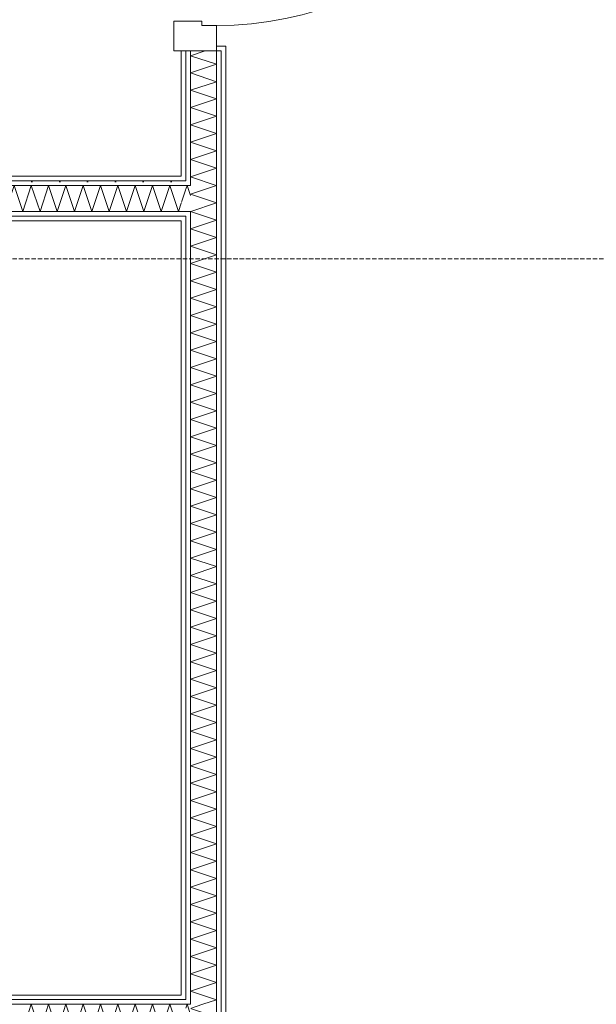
# Model space of a CAD drawing. Extents: x -7314 to 11761, y 144 to 9383.
# Tile 61 of 193: x 1279 to 1435, y 3586 to 3851. Entities that reach past the tile are written whole.
import ezdxf
from ezdxf.xclip import XClip

# ---------------------------------------------------------------- set-up
doc = ezdxf.new("R2010")
doc.units = 0
doc.header["$MEASUREMENT"] = 0
doc.header["$XCLIPFRAME"] = 0
doc.linetypes.add('Krawędzie ukryte', pattern=[68, 48, -20])
doc.linetypes.add('Wipeout_Contour', pattern=[20000, 0, -20000])
for name, color, linetype in [('FORMA - Arch 01 - 220-A Ściany', 7, 'Continuous'), ('FORMA - Arch 01 - 410-K Osie', 7, 'Continuous'), ('FORMA - Arch 02 - Strefy', 7, 'Continuous')]:
    doc.layers.add(name, color=color, linetype=linetype)
pattern_1 = [(0, (4185.3, -5972.398), (0, 7.5), [0, -7.5])]

# ---------------------------------------------------------------- blocks, each defined once
blk = doc.blocks.new('*X50')
at = {"layer": 'FORMA - Arch 01 - 220-A Ściany', "color": 7, "linetype": 'Continuous', "lineweight": 5, "ltscale": 0.025}
for p, q in [((1329.49, 3842.92), (1325.54, 3841.6)), ((1325.54, 3841.6), (1332.54, 3839.27)), ((1332.54, 3839.27), (1325.54, 3836.94)), ((1325.54, 3836.94), (1332.54, 3834.6)), ((1332.54, 3834.6), (1325.54, 3832.27)), ((1325.54, 3832.27), (1332.54, 3829.94)), ((1332.54, 3829.94), (1325.54, 3827.6)), ((1325.54, 3827.6), (1332.54, 3825.27)), ((1332.54, 3825.27), (1325.54, 3822.94)), ((1325.54, 3822.94), (1332.54, 3820.6)), ((1332.54, 3820.6), (1325.54, 3818.27)), ((1325.54, 3818.27), (1332.54, 3815.94)), ((1332.54, 3815.94), (1325.54, 3813.6)), ((1325.54, 3813.6), (1332.54, 3811.27)), ((1332.54, 3811.27), (1325.54, 3808.94)), ((1325.54, 3808.94), (1332.47, 3806.63))]:
    blk.add_line(p, q, dxfattribs=at)
blk = doc.blocks.new('*X52')
at = {"layer": 'FORMA - Arch 01 - 220-A Ściany', "color": 7, "linetype": 'Continuous', "lineweight": 5, "ltscale": 0.025}
for p, q in [((1332.54, 3806.6), (1325.54, 3804.27)), ((1332.47, 3806.63), (1332.54, 3806.6)), ((1325.54, 3804.27), (1332.54, 3801.94)), ((1332.54, 3801.94), (1325.61, 3799.63))]:
    blk.add_line(p, q, dxfattribs=at)
blk = doc.blocks.new('*X53')
at = {"layer": 'FORMA - Arch 01 - 220-A Ściany', "color": 7, "linetype": 'Continuous', "lineweight": 5, "ltscale": 0.025}
for p, q in [((1325.61, 3799.63), (1325.54, 3799.6)), ((1325.54, 3799.6), (1332.54, 3797.27)), ((1332.54, 3797.27), (1325.54, 3794.94)), ((1325.54, 3794.94), (1332.54, 3792.6)), ((1332.54, 3792.6), (1325.54, 3790.27)), ((1325.54, 3790.27), (1332.54, 3787.94)), ((1332.54, 3787.94), (1325.54, 3785.6)), ((1325.54, 3785.6), (1332.54, 3783.27)), ((1332.54, 3783.27), (1325.54, 3780.94)), ((1325.54, 3780.94), (1332.54, 3778.6)), ((1332.54, 3778.6), (1325.54, 3776.27)), ((1325.54, 3776.27), (1332.54, 3773.94)), ((1332.54, 3773.94), (1325.54, 3771.6)), ((1325.54, 3771.6), (1332.54, 3769.27)), ((1332.54, 3769.27), (1325.54, 3766.94)), ((1325.54, 3766.94), (1332.54, 3764.6)), ((1332.54, 3764.6), (1325.54, 3762.27)), ((1325.54, 3762.27), (1332.54, 3759.94)), ((1332.54, 3759.94), (1325.54, 3757.6)), ((1325.54, 3757.6), (1332.54, 3755.27)), ((1332.54, 3755.27), (1325.54, 3752.94)), ((1325.54, 3752.94), (1332.54, 3750.6)), ((1332.54, 3750.6), (1325.54, 3748.27)), ((1325.54, 3748.27), (1332.54, 3745.94)), ((1332.54, 3745.94), (1325.54, 3743.6)), ((1325.54, 3743.6), (1332.54, 3741.27)), ((1332.54, 3741.27), (1325.54, 3738.94)), ((1325.54, 3738.94), (1332.54, 3736.6)), ((1332.54, 3736.6), (1325.54, 3734.27)), ((1325.54, 3734.27), (1332.54, 3731.94)), ((1332.54, 3731.94), (1325.54, 3729.6)), ((1325.54, 3729.6), (1332.54, 3727.27)), ((1332.54, 3727.27), (1325.54, 3724.94)), ((1325.54, 3724.94), (1332.54, 3722.6)), ((1332.54, 3722.6), (1325.54, 3720.27)), ((1325.54, 3720.27), (1332.54, 3717.94)), ((1332.54, 3717.94), (1325.54, 3715.6)), ((1325.54, 3715.6), (1332.54, 3713.27)), ((1332.54, 3713.27), (1325.54, 3710.94)), ((1325.54, 3710.94), (1332.54, 3708.6)), ((1332.54, 3708.6), (1325.54, 3706.27)), ((1325.54, 3706.27), (1332.54, 3703.94)), ((1332.54, 3703.94), (1325.54, 3701.6)), ((1325.54, 3701.6), (1332.54, 3699.27)), ((1332.54, 3699.27), (1325.54, 3696.94)), ((1325.54, 3696.94), (1332.54, 3694.6)), ((1332.54, 3694.6), (1325.54, 3692.27)), ((1325.54, 3692.27), (1332.54, 3689.94)), ((1332.54, 3689.94), (1325.54, 3687.6)), ((1325.54, 3687.6), (1332.54, 3685.27)), ((1332.54, 3685.27), (1325.54, 3682.94)), ((1325.54, 3682.94), (1332.54, 3680.6)), ((1332.54, 3680.6), (1325.54, 3678.27)), ((1325.54, 3678.27), (1332.54, 3675.94)), ((1332.54, 3675.94), (1325.54, 3673.6)), ((1325.54, 3673.6), (1332.54, 3671.27)), ((1332.54, 3671.27), (1325.54, 3668.94)), ((1325.54, 3668.94), (1332.54, 3666.6)), ((1332.54, 3666.6), (1325.54, 3664.27)), ((1325.54, 3664.27), (1332.54, 3661.94)), ((1332.54, 3661.94), (1325.54, 3659.6)), ((1325.54, 3659.6), (1332.54, 3657.27)), ((1332.54, 3657.27), (1325.54, 3654.94)), ((1325.54, 3654.94), (1332.54, 3652.6)), ((1332.54, 3652.6), (1325.54, 3650.27)), ((1325.54, 3650.27), (1332.54, 3647.94)), ((1332.54, 3647.94), (1325.54, 3645.6)), ((1325.54, 3645.6), (1332.54, 3643.27)), ((1332.54, 3643.27), (1325.54, 3640.94)), ((1325.54, 3640.94), (1332.54, 3638.6)), ((1332.54, 3638.6), (1325.54, 3636.27)), ((1325.54, 3636.27), (1332.54, 3633.94)), ((1332.54, 3633.94), (1325.54, 3631.6)), ((1325.54, 3631.6), (1332.54, 3629.27)), ((1332.54, 3629.27), (1325.54, 3626.94)), ((1325.54, 3626.94), (1332.54, 3624.6)), ((1332.54, 3624.6), (1325.54, 3622.27)), ((1325.54, 3622.27), (1332.54, 3619.94)), ((1332.54, 3619.94), (1325.54, 3617.6)), ((1325.54, 3617.6), (1332.54, 3615.27)), ((1332.54, 3615.27), (1325.54, 3612.94)), ((1325.54, 3612.94), (1332.54, 3610.6)), ((1332.54, 3610.6), (1325.54, 3608.27)), ((1325.54, 3608.27), (1332.54, 3605.94)), ((1332.54, 3605.94), (1325.54, 3603.6)), ((1325.54, 3603.6), (1332.54, 3601.27)), ((1332.54, 3601.27), (1325.54, 3598.94)), ((1325.54, 3598.94), (1332.54, 3596.6)), ((1332.54, 3596.6), (1325.54, 3594.27)), ((1325.54, 3594.27), (1332.54, 3591.94)), ((1332.54, 3591.94), (1325.54, 3589.6)), ((1325.54, 3589.6), (1332.54, 3587.27)), ((1332.54, 3587.27), (1328.85, 3586.04))]:
    blk.add_line(p, q, dxfattribs=at)
blk = doc.blocks.new('*X54')
at = {"layer": 'FORMA - Arch 01 - 220-A Ściany', "color": 7, "linetype": 'Continuous', "lineweight": 5, "ltscale": 0.025}
for p, q in [((1328.85, 3586.04), (1325.54, 3584.94)), ((1325.54, 3584.94), (1332.54, 3582.6)), ((1332.54, 3582.6), (1325.54, 3580.27)), ((1325.54, 3580.27), (1329.23, 3579.04))]:
    blk.add_line(p, q, dxfattribs=at)
blk = doc.blocks.new('*X70')
at = {"layer": 'FORMA - Arch 01 - 220-A Ściany', "color": 7, "linetype": 'Continuous', "lineweight": 5, "ltscale": 0.025}
blk.add_line((1324.29, 3805.6), (1323.04, 3801.85), dxfattribs=at)
blk = doc.blocks.new('*X71')
at = {"layer": 'FORMA - Arch 01 - 220-A Ściany', "color": 7, "linetype": 'Continuous', "lineweight": 5, "ltscale": 0.025}
for p, q in [((1324.63, 3806.63), (1324.29, 3805.6)), ((1325.54, 3803.9), (1324.63, 3806.63))]:
    blk.add_line(p, q, dxfattribs=at)
blk = doc.blocks.new('*X74')
at = {"layer": 'FORMA - Arch 01 - 220-A Ściany', "color": 7, "linetype": 'Continuous', "lineweight": 5, "ltscale": 0.025}
for p, q in [((1114.63, 3806.63), (1112.74, 3800.95)), ((1116.97, 3799.63), (1114.63, 3806.63)), ((1119.3, 3806.63), (1116.97, 3799.63)), ((1121.63, 3799.63), (1119.3, 3806.63)), ((1123.97, 3806.63), (1121.63, 3799.63)), ((1126.3, 3799.63), (1123.97, 3806.63)), ((1128.63, 3806.63), (1126.3, 3799.63)), ((1130.97, 3799.63), (1128.63, 3806.63)), ((1133.3, 3806.63), (1130.97, 3799.63)), ((1135.63, 3799.63), (1133.3, 3806.63)), ((1137.97, 3806.63), (1135.63, 3799.63)), ((1140.3, 3799.63), (1137.97, 3806.63)), ((1142.63, 3806.63), (1140.3, 3799.63)), ((1144.97, 3799.63), (1142.63, 3806.63)), ((1147.3, 3806.63), (1144.97, 3799.63)), ((1149.63, 3799.63), (1147.3, 3806.63)), ((1151.97, 3806.63), (1149.63, 3799.63)), ((1154.3, 3799.63), (1151.97, 3806.63)), ((1156.63, 3806.63), (1154.3, 3799.63)), ((1158.97, 3799.63), (1156.63, 3806.63)), ((1161.3, 3806.63), (1158.97, 3799.63)), ((1163.63, 3799.63), (1161.3, 3806.63)), ((1165.97, 3806.63), (1163.63, 3799.63)), ((1168.3, 3799.63), (1165.97, 3806.63)), ((1170.63, 3806.63), (1168.3, 3799.63)), ((1172.97, 3799.63), (1170.63, 3806.63)), ((1175.3, 3806.63), (1172.97, 3799.63)), ((1177.63, 3799.63), (1175.3, 3806.63)), ((1179.97, 3806.63), (1177.63, 3799.63)), ((1182.3, 3799.63), (1179.97, 3806.63)), ((1184.63, 3806.63), (1182.3, 3799.63)), ((1186.97, 3799.63), (1184.63, 3806.63)), ((1189.3, 3806.63), (1186.97, 3799.63)), ((1191.63, 3799.63), (1189.3, 3806.63)), ((1193.97, 3806.63), (1191.63, 3799.63)), ((1196.3, 3799.63), (1193.97, 3806.63)), ((1198.63, 3806.63), (1196.3, 3799.63)), ((1200.97, 3799.63), (1198.63, 3806.63)), ((1203.3, 3806.63), (1200.97, 3799.63)), ((1205.63, 3799.63), (1203.3, 3806.63)), ((1207.97, 3806.63), (1205.63, 3799.63)), ((1210.3, 3799.63), (1207.97, 3806.63)), ((1212.63, 3806.63), (1210.3, 3799.63)), ((1214.97, 3799.63), (1212.63, 3806.63)), ((1217.3, 3806.63), (1214.97, 3799.63)), ((1219.63, 3799.63), (1217.3, 3806.63)), ((1221.97, 3806.63), (1219.63, 3799.63)), ((1224.3, 3799.63), (1221.97, 3806.63)), ((1226.63, 3806.63), (1224.3, 3799.63)), ((1228.97, 3799.63), (1226.63, 3806.63)), ((1231.3, 3806.63), (1228.97, 3799.63)), ((1233.63, 3799.63), (1231.3, 3806.63)), ((1235.97, 3806.63), (1233.63, 3799.63)), ((1238.3, 3799.63), (1235.97, 3806.63)), ((1240.63, 3806.63), (1238.3, 3799.63)), ((1242.97, 3799.63), (1240.63, 3806.63)), ((1245.3, 3806.63), (1242.97, 3799.63)), ((1247.63, 3799.63), (1245.3, 3806.63)), ((1249.97, 3806.63), (1247.63, 3799.63)), ((1252.3, 3799.63), (1249.97, 3806.63)), ((1254.63, 3806.63), (1252.3, 3799.63)), ((1256.97, 3799.63), (1254.63, 3806.63)), ((1259.3, 3806.63), (1256.97, 3799.63)), ((1261.63, 3799.63), (1259.3, 3806.63)), ((1263.97, 3806.63), (1261.63, 3799.63)), ((1266.3, 3799.63), (1263.97, 3806.63)), ((1268.63, 3806.63), (1266.3, 3799.63)), ((1270.97, 3799.63), (1268.63, 3806.63)), ((1273.3, 3806.63), (1270.97, 3799.63)), ((1275.63, 3799.63), (1273.3, 3806.63)), ((1277.97, 3806.63), (1275.63, 3799.63)), ((1280.3, 3799.63), (1277.97, 3806.63)), ((1282.63, 3806.63), (1280.3, 3799.63)), ((1284.97, 3799.63), (1282.63, 3806.63)), ((1287.3, 3806.63), (1284.97, 3799.63)), ((1289.63, 3799.63), (1287.3, 3806.63)), ((1291.97, 3806.63), (1289.63, 3799.63)), ((1294.3, 3799.63), (1291.97, 3806.63)), ((1296.63, 3806.63), (1294.3, 3799.63)), ((1298.97, 3799.63), (1296.63, 3806.63)), ((1301.3, 3806.63), (1298.97, 3799.63)), ((1303.63, 3799.63), (1301.3, 3806.63)), ((1305.97, 3806.63), (1303.63, 3799.63)), ((1308.3, 3799.63), (1305.97, 3806.63)), ((1310.63, 3806.63), (1308.3, 3799.63)), ((1312.97, 3799.63), (1310.63, 3806.63)), ((1315.3, 3806.63), (1312.97, 3799.63)), ((1317.63, 3799.63), (1315.3, 3806.63)), ((1319.97, 3806.63), (1317.63, 3799.63)), ((1322.3, 3799.63), (1319.97, 3806.63)), ((1323.04, 3801.85), (1322.3, 3799.63))]:
    blk.add_line(p, q, dxfattribs=at)
blk = doc.blocks.new('*X76')
at = {"layer": 'FORMA - Arch 01 - 220-A Ściany', "color": 7, "linetype": 'Continuous', "lineweight": 5, "ltscale": 0.025}
for p, q in [((1324.63, 3586.04), (1324.29, 3585.01)), ((1325.54, 3583.31), (1324.63, 3586.04))]:
    blk.add_line(p, q, dxfattribs=at)
blk = doc.blocks.new('*X78')
at = {"layer": 'FORMA - Arch 01 - 220-A Ściany', "color": 7, "linetype": 'Continuous', "lineweight": 5, "ltscale": 0.025}
for p, q in [((1282.63, 3586.04), (1280.3, 3579.04)), ((1284.97, 3579.04), (1282.63, 3586.04)), ((1287.3, 3586.04), (1284.97, 3579.04)), ((1289.63, 3579.04), (1287.3, 3586.04)), ((1291.97, 3586.04), (1289.63, 3579.04)), ((1294.3, 3579.04), (1291.97, 3586.04)), ((1296.63, 3586.04), (1294.3, 3579.04)), ((1298.97, 3579.04), (1296.63, 3586.04)), ((1301.3, 3586.04), (1298.97, 3579.04)), ((1303.63, 3579.04), (1301.3, 3586.04)), ((1305.97, 3586.04), (1303.63, 3579.04)), ((1308.3, 3579.04), (1305.97, 3586.04)), ((1310.63, 3586.04), (1308.3, 3579.04)), ((1312.97, 3579.04), (1310.63, 3586.04)), ((1315.3, 3586.04), (1312.97, 3579.04)), ((1317.63, 3579.04), (1315.3, 3586.04)), ((1319.97, 3586.04), (1317.63, 3579.04)), ((1322.3, 3579.04), (1319.97, 3586.04))]:
    blk.add_line(p, q, dxfattribs=at)
blk = doc.blocks.new('Rysunek_1_1', base_point=(4185.3, -5972.4))
at = {"layer": 'FORMA - Arch 01 - 220-A Ściany', "color": 7, "linetype": 'Continuous', "lineweight": 13, "ltscale": 0.025}
blk.add_arc((1332.54, 3942.12), 92.4, 270, 0, dxfattribs=at)
at = {"color": 254, "linetype": 'Wipeout_Contour', "lineweight": 0, "ltscale": 15336.034718}
blk.add_wipeout([(1335.04, 3842.92), (1333.79, 3842.92), (1333.79, 3343.58), (1335.04, 3343.58)], dxfattribs=at).dxf.layer = 'FORMA - Arch 01 - 220-A Ściany'
at = {"color": 254, "linetype": 'Wipeout_Contour', "lineweight": 0, "ltscale": 16202.681538}
blk.add_wipeout([(1323.04, 3809.13), (1323.04, 3967.19), (914.04, 3967.19), (914.04, 3809.13)], dxfattribs=at).dxf.layer = 'FORMA - Arch 02 - Strefy'
at = {"color": 254, "linetype": 'Wipeout_Contour', "lineweight": 0, "ltscale": 15454.34512}
blk.add_wipeout([(1323.04, 3588.54), (1323.04, 3797.13), (914.04, 3797.13), (914.04, 3588.54)], dxfattribs=at).dxf.layer = 'FORMA - Arch 02 - Strefy'
at = {"layer": 'FORMA - Arch 01 - 220-A Ściany', "linetype": 'Continuous', "lineweight": 5}
h = blk.add_hatch(dxfattribs=at)
h.set_pattern_fill('Gips_0001', style=0, pattern_type=2)
h.set_pattern_definition(pattern_1)
h.paths.add_polyline_path([(1335.04, 3842.92), (1333.79, 3842.92), (1333.79, 3343.58), (1335.04, 3343.58)])
at = {"color": 254, "linetype": 'Wipeout_Contour', "lineweight": 0, "ltscale": 16194.107896}
blk.add_wipeout([(1323.04, 3809.13), (1324.29, 3809.13), (1324.29, 3842.92), (1323.04, 3842.92)], dxfattribs=at).dxf.layer = 'FORMA - Arch 01 - 220-A Ściany'
at = {"color": 254, "linetype": 'Wipeout_Contour', "lineweight": 0, "ltscale": 16087.265803}
blk.add_wipeout([(1324.29, 3797.13), (1324.29, 3798.38), (1323.04, 3798.38), (1323.04, 3797.13)], dxfattribs=at).dxf.layer = 'FORMA - Arch 01 - 220-A Ściany'
at = {"layer": 'FORMA - Arch 01 - 220-A Ściany', "linetype": 'Continuous', "lineweight": 5}
h = blk.add_hatch(dxfattribs=at)
h.set_pattern_fill('Gips_0001', style=0, pattern_type=2)
h.set_pattern_definition(pattern_1)
h.paths.add_polyline_path([(1323.04, 3809.13), (1324.29, 3809.13), (1324.29, 3842.92), (1323.04, 3842.92)])
h = blk.add_hatch(dxfattribs=at)
h.set_pattern_fill('Gips_0001', style=0, pattern_type=2)
h.set_pattern_definition(pattern_1)
h.paths.add_polyline_path([(1324.29, 3797.13), (1324.29, 3798.38), (1323.04, 3798.38), (1323.04, 3797.13)])
at = {"color": 254, "linetype": 'Wipeout_Contour', "lineweight": 0, "ltscale": 15336.611121}
blk.add_wipeout([(1332.54, 3842.92), (1332.54, 3344.83), (1333.79, 3344.83), (1333.79, 3842.92)], dxfattribs=at).dxf.layer = 'FORMA - Arch 01 - 220-A Ściany'
at = {"layer": 'FORMA - Arch 01 - 220-A Ściany', "linetype": 'Continuous', "lineweight": 5}
h = blk.add_hatch(dxfattribs=at)
h.set_pattern_fill('Gips_0001', style=0, pattern_type=2)
h.set_pattern_definition(pattern_1)
h.paths.add_polyline_path([(1332.54, 3842.92), (1332.54, 3344.83), (1333.79, 3344.83), (1333.79, 3842.92)])
at = {"color": 254, "linetype": 'Wipeout_Contour', "lineweight": 0, "ltscale": 16127.876381}
blk.add_wipeout([(1324.29, 3807.88), (1324.29, 3809.13), (1323.04, 3809.13), (1323.04, 3807.88)], dxfattribs=at).dxf.layer = 'FORMA - Arch 01 - 220-A Ściany'
at = {"color": 254, "linetype": 'Wipeout_Contour', "lineweight": 0, "ltscale": 15692.191378}
blk.add_wipeout([(1324.29, 3588.54), (1324.29, 3797.13), (1323.04, 3797.13), (1323.04, 3588.54)], dxfattribs=at).dxf.layer = 'FORMA - Arch 01 - 220-A Ściany'
at = {"layer": 'FORMA - Arch 01 - 220-A Ściany', "linetype": 'Continuous', "lineweight": 5}
h = blk.add_hatch(dxfattribs=at)
h.set_pattern_fill('Gips_0001', style=0, pattern_type=2)
h.set_pattern_definition(pattern_1)
h.paths.add_polyline_path([(1324.29, 3807.88), (1324.29, 3809.13), (1323.04, 3809.13), (1323.04, 3807.88)])
h = blk.add_hatch(dxfattribs=at)
h.set_pattern_fill('Gips_0001', style=0, pattern_type=2)
h.set_pattern_definition(pattern_1)
h.paths.add_polyline_path([(1324.29, 3588.54), (1324.29, 3797.13), (1323.04, 3797.13), (1323.04, 3588.54)])
at = {"color": 254, "linetype": 'Wipeout_Contour', "lineweight": 0, "ltscale": 16193.382062}
blk.add_wipeout([(1324.29, 3842.92), (1324.29, 3807.88), (1325.54, 3807.88), (1325.54, 3842.92)], dxfattribs=at).dxf.layer = 'FORMA - Arch 01 - 220-A Ściany'
at = {"color": 254, "linetype": 'Wipeout_Contour', "lineweight": 0, "ltscale": 16093.633142}
blk.add_wipeout([(1325.54, 3798.38), (1325.54, 3799.63), (1324.29, 3799.63), (1324.29, 3798.38)], dxfattribs=at).dxf.layer = 'FORMA - Arch 01 - 220-A Ściany'
at = {"color": 254, "linetype": 'Wipeout_Contour', "lineweight": 0, "ltscale": 15297.16579}
blk.add_wipeout([(1324.29, 3587.29), (1324.29, 3588.54), (1323.04, 3588.54), (1323.04, 3587.29)], dxfattribs=at).dxf.layer = 'FORMA - Arch 01 - 220-A Ściany'
at = {"layer": 'FORMA - Arch 01 - 220-A Ściany', "linetype": 'Continuous', "lineweight": 5}
h = blk.add_hatch(dxfattribs=at)
h.set_pattern_fill('Gips_0001', style=0, pattern_type=2)
h.set_pattern_definition(pattern_1)
h.paths.add_polyline_path([(1324.29, 3842.92), (1324.29, 3807.88), (1325.54, 3807.88), (1325.54, 3842.92)])
h = blk.add_hatch(dxfattribs=at)
h.set_pattern_fill('Gips_0001', style=0, pattern_type=2)
h.set_pattern_definition(pattern_1)
h.paths.add_polyline_path([(1325.54, 3798.38), (1325.54, 3799.63), (1324.29, 3799.63), (1324.29, 3798.38)])
h = blk.add_hatch(dxfattribs=at)
h.set_pattern_fill('Gips_0001', style=0, pattern_type=2)
h.set_pattern_definition(pattern_1)
h.paths.add_polyline_path([(1324.29, 3587.29), (1324.29, 3588.54), (1323.04, 3588.54), (1323.04, 3587.29)])
at = {"color": 254, "linetype": 'Wipeout_Contour', "lineweight": 0, "ltscale": 16124.796219}
blk.add_wipeout([(1325.54, 3806.63), (1325.54, 3807.88), (1324.29, 3807.88), (1324.29, 3806.63)], dxfattribs=at).dxf.layer = 'FORMA - Arch 01 - 220-A Ściany'
at = {"color": 254, "linetype": 'Wipeout_Contour', "lineweight": 0, "ltscale": 15693.895231}
blk.add_wipeout([(1325.54, 3587.29), (1325.54, 3798.38), (1324.29, 3798.38), (1324.29, 3587.29)], dxfattribs=at).dxf.layer = 'FORMA - Arch 01 - 220-A Ściany'
at = {"layer": 'FORMA - Arch 01 - 220-A Ściany', "linetype": 'Continuous', "lineweight": 5}
h = blk.add_hatch(dxfattribs=at)
h.set_pattern_fill('Gips_0001', style=0, pattern_type=2)
h.set_pattern_definition(pattern_1)
h.paths.add_polyline_path([(1325.54, 3806.63), (1325.54, 3807.88), (1324.29, 3807.88), (1324.29, 3806.63)])
h = blk.add_hatch(dxfattribs=at)
h.set_pattern_fill('Gips_0001', style=0, pattern_type=2)
h.set_pattern_definition(pattern_1)
h.paths.add_polyline_path([(1325.54, 3587.29), (1325.54, 3798.38), (1324.29, 3798.38), (1324.29, 3587.29)])
at = {"layer": 'FORMA - Arch 01 - 220-A Ściany', "color": 7, "linetype": 'Continuous', "lineweight": 15, "ltscale": 0.025, "flags": 128}
blk.add_lwpolyline([(1323.04, 3842.92), (1323.04, 3809.13)], dxfattribs=at)
at = {"color": 254, "linetype": 'Wipeout_Contour', "lineweight": 0, "ltscale": 16196.434029}
blk.add_wipeout([(1325.54, 3806.63), (1332.54, 3806.63), (1332.54, 3842.92), (1325.54, 3842.92)], dxfattribs=at).dxf.layer = 'FORMA - Arch 01 - 220-A Ściany'
at = {"color": 254, "linetype": 'Wipeout_Contour', "lineweight": 0, "ltscale": 15294.206791}
blk.add_wipeout([(1325.54, 3586.04), (1325.54, 3587.29), (1324.29, 3587.29), (1324.29, 3586.04)], dxfattribs=at).dxf.layer = 'FORMA - Arch 01 - 220-A Ściany'
at = {"layer": 'FORMA - Arch 01 - 220-A Ściany', "linetype": 'Continuous', "lineweight": 5}
h = blk.add_hatch(dxfattribs=at)
h.set_pattern_fill('Gips_0001', style=0, pattern_type=2)
h.set_pattern_definition(pattern_1)
h.paths.add_polyline_path([(1325.54, 3586.04), (1325.54, 3587.29), (1324.29, 3587.29), (1324.29, 3586.04)])
at = {"layer": 'FORMA - Arch 01 - 220-A Ściany', "color": 7, "linetype": 'Continuous', "lineweight": 15, "ltscale": 0.025}
for p, q in [((1324.29, 3842.92), (1323.04, 3842.92)), ((1325.54, 3842.92), (1324.29, 3842.92))]:
    blk.add_line(p, q, dxfattribs=at)
at = {"layer": 'FORMA - Arch 01 - 220-A Ściany', "color": 7, "linetype": 'Continuous', "lineweight": 15, "ltscale": 0.025, "flags": 128}
blk.add_lwpolyline([(1323.04, 3797.13), (1323.04, 3588.54)], dxfattribs=at)
at = {"color": 7, "linetype": 'Continuous', "lineweight": 13, "ltscale": 0.025}
blk.add_blockref('*X50', (0, 0), dxfattribs=at)
at = {"color": 254, "linetype": 'Wipeout_Contour', "lineweight": 0, "ltscale": 20340.911538}
blk.add_wipeout([(1335.04, 3842.92), (1335.04, 3844.17), (1332.54, 3844.17), (1332.54, 3842.92), (1333.79, 3842.92)], dxfattribs=at).dxf.layer = 'FORMA - Arch 01 - 220-A Ściany'
at = {"color": 254, "linetype": 'Wipeout_Contour', "lineweight": 0, "ltscale": 16114.654522}
blk.add_wipeout([(1332.54, 3799.63), (1332.54, 3806.63), (1325.54, 3806.63), (1325.54, 3799.63)], dxfattribs=at).dxf.layer = 'FORMA - Arch 01 - 220-A Ściany'
at = {"layer": 'FORMA - Arch 01 - 220-A Ściany', "linetype": 'Continuous', "lineweight": 5}
h = blk.add_hatch(dxfattribs=at)
h.set_pattern_fill('Gips_0001', style=0, pattern_type=2)
h.set_pattern_definition(pattern_1)
h.paths.add_polyline_path([(1335.04, 3842.92), (1335.04, 3844.17), (1332.54, 3844.17), (1332.54, 3842.92), (1333.79, 3842.92)])
at = {"layer": 'FORMA - Arch 01 - 220-A Ściany', "color": 7, "linetype": 'Continuous', "lineweight": 15, "ltscale": 0.025}
for p, q in [((1332.54, 3844.17), (1335.04, 3844.17)), ((1332.54, 3842.92), (1332.54, 3844.17)), ((1335.04, 3842.92), (1335.04, 3844.17)), ((1335.04, 3842.92), (1335.04, 3844.17)), ((1332.54, 3842.92), (1325.54, 3842.92))]:
    blk.add_line(p, q, dxfattribs=at)
at = {"layer": 'FORMA - Arch 01 - 220-A Ściany', "color": 7, "linetype": 'Continuous', "lineweight": 13, "ltscale": 0.025}
for p, q in [((1324.29, 3842.92), (1324.29, 3807.88)), ((1325.54, 3842.92), (1325.54, 3806.63)), ((1332.54, 3806.63), (1332.54, 3842.92)), ((1333.79, 3842.92), (1332.54, 3842.92)), ((1324.29, 3807.88), (1323.04, 3807.88)), ((1325.54, 3806.63), (1324.29, 3806.63))]:
    blk.add_line(p, q, dxfattribs=at)
at = {"layer": 'FORMA - Arch 01 - 220-A Ściany', "color": 7, "linetype": 'Continuous', "lineweight": 15, "ltscale": 0.025, "flags": 128}
blk.add_lwpolyline([(1335.04, 3342.33), (1335.04, 3842.92)], dxfattribs=at)
at = {"color": 7, "linetype": 'Continuous', "lineweight": 13, "ltscale": 0.025}
blk.add_blockref('*X52', (0, 0), dxfattribs=at)
at = {"color": 254, "linetype": 'Wipeout_Contour', "lineweight": 0, "ltscale": 16123.153584}
blk.add_wipeout([(1324.29, 3806.63), (1324.29, 3807.88), (1323.04, 3807.88), (1323.04, 3806.63)], dxfattribs=at).dxf.layer = 'FORMA - Arch 01 - 220-A Ściany'
at = {"color": 254, "linetype": 'Wipeout_Contour', "lineweight": 0, "ltscale": 15699.498534}
blk.add_wipeout([(1332.54, 3586.04), (1332.54, 3799.63), (1325.54, 3799.63), (1325.54, 3586.04)], dxfattribs=at).dxf.layer = 'FORMA - Arch 01 - 220-A Ściany'
at = {"layer": 'FORMA - Arch 01 - 220-A Ściany', "linetype": 'Continuous', "lineweight": 5}
h = blk.add_hatch(dxfattribs=at)
h.set_pattern_fill('Gips_0001', style=0, pattern_type=2)
h.set_pattern_definition(pattern_1)
h.paths.add_polyline_path([(1324.29, 3806.63), (1324.29, 3807.88), (1323.04, 3807.88), (1323.04, 3806.63)])
at = {"layer": 'FORMA - Arch 01 - 220-A Ściany', "color": 7, "linetype": 'Continuous', "lineweight": 13, "ltscale": 0.025}
for p, q in [((1332.54, 3799.63), (1332.54, 3806.63)), ((1324.29, 3799.63), (1325.54, 3799.63)), ((1323.04, 3798.38), (1324.29, 3798.38))]:
    blk.add_line(p, q, dxfattribs=at)
at = {"layer": 'FORMA - Arch 01 - 410-K Osie', "color": 7, "linetype": 'Krawędzie ukryte', "lineweight": 13, "ltscale": 0.025}
blk.add_line((3420.76, 3786.9), (587.6, 3786.9), dxfattribs=at)
at = {"color": 7, "linetype": 'Continuous', "lineweight": 13, "ltscale": 0.025}
blk.add_blockref('*X53', (0, 0), dxfattribs=at)
at = {"color": 254, "linetype": 'Wipeout_Contour', "lineweight": 0, "ltscale": 15284.466462}
blk.add_wipeout([(1332.54, 3579.04), (1332.54, 3586.04), (1325.54, 3586.04), (1325.54, 3579.04)], dxfattribs=at).dxf.layer = 'FORMA - Arch 01 - 220-A Ściany'
at = {"layer": 'FORMA - Arch 01 - 220-A Ściany', "color": 7, "linetype": 'Continuous', "lineweight": 13, "ltscale": 0.025}
for p, q in [((1333.79, 3344.83), (1333.79, 3842.92)), ((1325.54, 3799.63), (1325.54, 3586.04)), ((1332.54, 3586.04), (1332.54, 3799.63)), ((1324.29, 3798.38), (1324.29, 3587.29)), ((1324.29, 3587.29), (1323.04, 3587.29)), ((1325.54, 3586.04), (1324.29, 3586.04)), ((1332.54, 3579.04), (1332.54, 3586.04))]:
    blk.add_line(p, q, dxfattribs=at)
at = {"color": 7, "linetype": 'Continuous', "lineweight": 13, "ltscale": 0.025}
blk.add_blockref('*X54', (0, 0), dxfattribs=at)
at = {"color": 254, "linetype": 'Wipeout_Contour', "lineweight": 0, "ltscale": 24422.785761}
blk.add_wipeout([(1321.04, 3850.92), (1321.04, 3842.92), (1332.54, 3842.92), (1332.54, 3849.72), (1328.54, 3849.72), (1328.54, 3850.92)], dxfattribs=at).dxf.layer = 'FORMA - Arch 01 - 220-A Ściany'
at = {"color": 254, "linetype": 'Wipeout_Contour', "lineweight": 0, "ltscale": 16107.569735}
blk.add_wipeout([(1324.29, 3799.63), (1324.29, 3806.63), (1323.04, 3806.63), (1323.04, 3799.63)], dxfattribs=at).dxf.layer = 'FORMA - Arch 01 - 220-A Ściany'
at = {"color": 254, "linetype": 'Wipeout_Contour', "lineweight": 0, "ltscale": 15292.474938}
blk.add_wipeout([(1324.29, 3586.04), (1324.29, 3587.29), (1323.04, 3587.29), (1323.04, 3586.04)], dxfattribs=at).dxf.layer = 'FORMA - Arch 01 - 220-A Ściany'
at = {"layer": 'FORMA - Arch 01 - 220-A Ściany', "linetype": 'Continuous', "lineweight": 5}
h = blk.add_hatch(dxfattribs=at)
h.set_pattern_fill('Gips_0001', style=0, pattern_type=2)
h.set_pattern_definition(pattern_1)
h.paths.add_polyline_path([(1324.29, 3586.04), (1324.29, 3587.29), (1323.04, 3587.29), (1323.04, 3586.04)])
at = {"layer": 'FORMA - Arch 01 - 220-A Ściany', "color": 7, "linetype": 'Continuous', "lineweight": 15, "ltscale": 0.025}
for p, q in [((1321.04, 3850.92), (1328.54, 3850.92)), ((1321.04, 3842.92), (1321.04, 3850.92)), ((1328.54, 3850.92), (1328.54, 3849.72)), ((1328.54, 3849.72), (1332.54, 3849.72)), ((1332.54, 3849.72), (1332.54, 3842.92)), ((1332.54, 3844.17), (1335.04, 3844.17)), ((1332.54, 3842.92), (1321.04, 3842.92)), ((1324.29, 3842.92), (1323.04, 3842.92)), ((1324.29, 3842.92), (1323.04, 3842.92)), ((1325.54, 3842.92), (1324.29, 3842.92)), ((1325.54, 3842.92), (1324.29, 3842.92)), ((1332.54, 3842.92), (1325.54, 3842.92)), ((1332.54, 3842.92), (1325.54, 3842.92))]:
    blk.add_line(p, q, dxfattribs=at)
at = {"color": 7, "linetype": 'Continuous', "lineweight": 13, "ltscale": 0.025}
blk.add_blockref('*X70', (0, 0), dxfattribs=at)
at = {"color": 254, "linetype": 'Wipeout_Contour', "lineweight": 0, "ltscale": 16091.987325}
blk.add_wipeout([(1324.29, 3798.38), (1324.29, 3799.63), (1323.04, 3799.63), (1323.04, 3798.38)], dxfattribs=at).dxf.layer = 'FORMA - Arch 01 - 220-A Ściany'
at = {"layer": 'FORMA - Arch 01 - 220-A Ściany', "linetype": 'Continuous', "lineweight": 5}
h = blk.add_hatch(dxfattribs=at)
h.set_pattern_fill('Gips_0001', style=0, pattern_type=2)
h.set_pattern_definition(pattern_1)
h.paths.add_polyline_path([(1324.29, 3798.38), (1324.29, 3799.63), (1323.04, 3799.63), (1323.04, 3798.38)])
at = {"color": 254, "linetype": 'Wipeout_Contour', "lineweight": 0, "ltscale": 15276.996773}
blk.add_wipeout([(1324.29, 3579.04), (1324.29, 3586.04), (1323.04, 3586.04), (1323.04, 3579.04)], dxfattribs=at).dxf.layer = 'FORMA - Arch 01 - 220-A Ściany'
at = {"color": 254, "linetype": 'Wipeout_Contour', "lineweight": 0, "ltscale": 16109.21396}
blk.add_wipeout([(1325.54, 3799.63), (1325.54, 3806.63), (1324.29, 3806.63), (1324.29, 3799.63)], dxfattribs=at).dxf.layer = 'FORMA - Arch 01 - 220-A Ściany'
at = {"color": 254, "linetype": 'Wipeout_Contour', "lineweight": 0, "ltscale": 15278.730381}
blk.add_wipeout([(1325.54, 3579.04), (1325.54, 3586.04), (1324.29, 3586.04), (1324.29, 3579.04)], dxfattribs=at).dxf.layer = 'FORMA - Arch 01 - 220-A Ściany'
at = {"color": 7, "linetype": 'Continuous', "lineweight": 13, "ltscale": 0.025}
for name in ['*X71', '*X76']:
    blk.add_blockref(name, (0, 0), dxfattribs=at)
at = {"color": 254, "linetype": 'Wipeout_Contour', "lineweight": 0, "ltscale": 15958.030393}
blk.add_wipeout([(1112.74, 3797.13), (1323.04, 3797.13), (1323.04, 3798.38), (1112.74, 3798.38)], dxfattribs=at).dxf.layer = 'FORMA - Arch 01 - 220-A Ściany'
at = {"layer": 'FORMA - Arch 01 - 220-A Ściany', "linetype": 'Continuous', "lineweight": 5}
h = blk.add_hatch(dxfattribs=at)
h.set_pattern_fill('Gips_0001', style=0, pattern_type=2)
h.set_pattern_definition(pattern_1)
h.paths.add_polyline_path([(1112.74, 3797.13), (1323.04, 3797.13), (1323.04, 3798.38), (1112.74, 3798.38)])
at = {"color": 254, "linetype": 'Wipeout_Contour', "lineweight": 0, "ltscale": 15998.971689}
blk.add_wipeout([(1112.74, 3809.13), (1112.74, 3807.88), (1323.04, 3807.88), (1323.04, 3809.13)], dxfattribs=at).dxf.layer = 'FORMA - Arch 01 - 220-A Ściany'
at = {"color": 254, "linetype": 'Wipeout_Contour', "lineweight": 0, "ltscale": 15060.604733}
blk.add_wipeout([(1323.04, 3588.54), (929.04, 3588.54), (929.04, 3587.29), (1323.04, 3587.29)], dxfattribs=at).dxf.layer = 'FORMA - Arch 01 - 220-A Ściany'
at = {"layer": 'FORMA - Arch 01 - 220-A Ściany', "linetype": 'Continuous', "lineweight": 5}
h = blk.add_hatch(dxfattribs=at)
h.set_pattern_fill('Gips_0001', style=0, pattern_type=2)
h.set_pattern_definition(pattern_1)
h.paths.add_polyline_path([(1112.74, 3809.13), (1112.74, 3807.88), (1323.04, 3807.88), (1323.04, 3809.13)])
h = blk.add_hatch(dxfattribs=at)
h.set_pattern_fill('Gips_0001', style=0, pattern_type=2)
h.set_pattern_definition(pattern_1)
h.paths.add_polyline_path([(1323.04, 3588.54), (929.04, 3588.54), (929.04, 3587.29), (1323.04, 3587.29)])
at = {"color": 254, "linetype": 'Wipeout_Contour', "lineweight": 0, "ltscale": 15962.790458}
blk.add_wipeout([(1112.74, 3799.63), (1112.74, 3798.38), (1323.04, 3798.38), (1323.04, 3799.63)], dxfattribs=at).dxf.layer = 'FORMA - Arch 01 - 220-A Ściany'
at = {"layer": 'FORMA - Arch 01 - 220-A Ściany', "linetype": 'Continuous', "lineweight": 5}
h = blk.add_hatch(dxfattribs=at)
h.set_pattern_fill('Gips_0001', style=0, pattern_type=2)
h.set_pattern_definition(pattern_1)
h.paths.add_polyline_path([(1112.74, 3799.63), (1112.74, 3798.38), (1323.04, 3798.38), (1323.04, 3799.63)])
at = {"layer": 'FORMA - Arch 01 - 220-A Ściany', "color": 7, "linetype": 'Continuous', "lineweight": 15, "ltscale": 0.025, "flags": 128}
blk.add_lwpolyline([(1112.74, 3797.13), (1323.04, 3797.13)], dxfattribs=at)
at = {"color": 254, "linetype": 'Wipeout_Contour', "lineweight": 0, "ltscale": 15994.210522}
blk.add_wipeout([(1112.74, 3806.63), (1323.04, 3806.63), (1323.04, 3807.88), (1112.74, 3807.88)], dxfattribs=at).dxf.layer = 'FORMA - Arch 01 - 220-A Ściany'
at = {"color": 254, "linetype": 'Wipeout_Contour', "lineweight": 0, "ltscale": 15055.839}
blk.add_wipeout([(1323.04, 3587.29), (929.04, 3587.29), (929.04, 3586.04), (1323.04, 3586.04)], dxfattribs=at).dxf.layer = 'FORMA - Arch 01 - 220-A Ściany'
at = {"layer": 'FORMA - Arch 01 - 220-A Ściany', "linetype": 'Continuous', "lineweight": 5}
h = blk.add_hatch(dxfattribs=at)
h.set_pattern_fill('Gips_0001', style=0, pattern_type=2)
h.set_pattern_definition(pattern_1)
h.paths.add_polyline_path([(1112.74, 3806.63), (1323.04, 3806.63), (1323.04, 3807.88), (1112.74, 3807.88)])
h = blk.add_hatch(dxfattribs=at)
h.set_pattern_fill('Gips_0001', style=0, pattern_type=2)
h.set_pattern_definition(pattern_1)
h.paths.add_polyline_path([(1323.04, 3587.29), (929.04, 3587.29), (929.04, 3586.04), (1323.04, 3586.04)])
at = {"layer": 'FORMA - Arch 01 - 220-A Ściany', "color": 7, "linetype": 'Continuous', "lineweight": 15, "ltscale": 0.025, "flags": 128}
for points in [[(1323.04, 3809.13), (1112.74, 3809.13)], [(1323.04, 3588.54), (929.04, 3588.54)]]:
    blk.add_lwpolyline(points, dxfattribs=at)
at = {"color": 254, "linetype": 'Wipeout_Contour', "lineweight": 0, "ltscale": 15978.499822}
blk.add_wipeout([(1112.74, 3799.63), (1323.04, 3799.63), (1323.04, 3806.63), (1112.74, 3806.63)], dxfattribs=at).dxf.layer = 'FORMA - Arch 01 - 220-A Ściany'
at = {"color": 254, "linetype": 'Wipeout_Contour', "lineweight": 0, "ltscale": 15040.113296}
blk.add_wipeout([(1323.04, 3586.04), (929.04, 3586.04), (929.04, 3579.04), (1323.04, 3579.04)], dxfattribs=at).dxf.layer = 'FORMA - Arch 01 - 220-A Ściany'
at = {"layer": 'FORMA - Arch 01 - 220-A Ściany', "color": 7, "linetype": 'Continuous', "lineweight": 13, "ltscale": 0.025}
for p, q in [((1323.04, 3807.88), (1112.74, 3807.88)), ((1323.04, 3806.63), (1112.74, 3806.63)), ((1324.29, 3807.88), (1323.04, 3807.88)), ((1324.29, 3806.63), (1323.04, 3806.63)), ((1325.54, 3806.63), (1324.29, 3806.63)), ((1112.74, 3799.63), (1323.04, 3799.63)), ((1323.04, 3799.63), (1324.29, 3799.63)), ((1324.29, 3799.63), (1325.54, 3799.63)), ((1112.74, 3798.38), (1323.04, 3798.38)), ((1323.04, 3798.38), (1324.29, 3798.38)), ((1323.04, 3587.29), (929.04, 3587.29)), ((1324.29, 3587.29), (1323.04, 3587.29)), ((1323.04, 3586.04), (929.04, 3586.04)), ((1324.29, 3586.04), (1323.04, 3586.04)), ((1325.54, 3586.04), (1324.29, 3586.04))]:
    blk.add_line(p, q, dxfattribs=at)
at = {"color": 7, "linetype": 'Continuous', "lineweight": 13, "ltscale": 0.025}
for name in ['*X74', '*X78']:
    blk.add_blockref(name, (0, 0), dxfattribs=at)

msp = doc.modelspace()

# ---------------------------------------------------------------- block references
at = {"lineweight": 20}
ref = msp.add_blockref('Rysunek_1_1', (4185.29965, -5972.39804), dxfattribs=at)
XClip(ref).set_block_clipping_path([(254.0251470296, 246.5573808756), (9689.7973583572, 9358.9497337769)])

doc.saveas('drawing.dxf')
